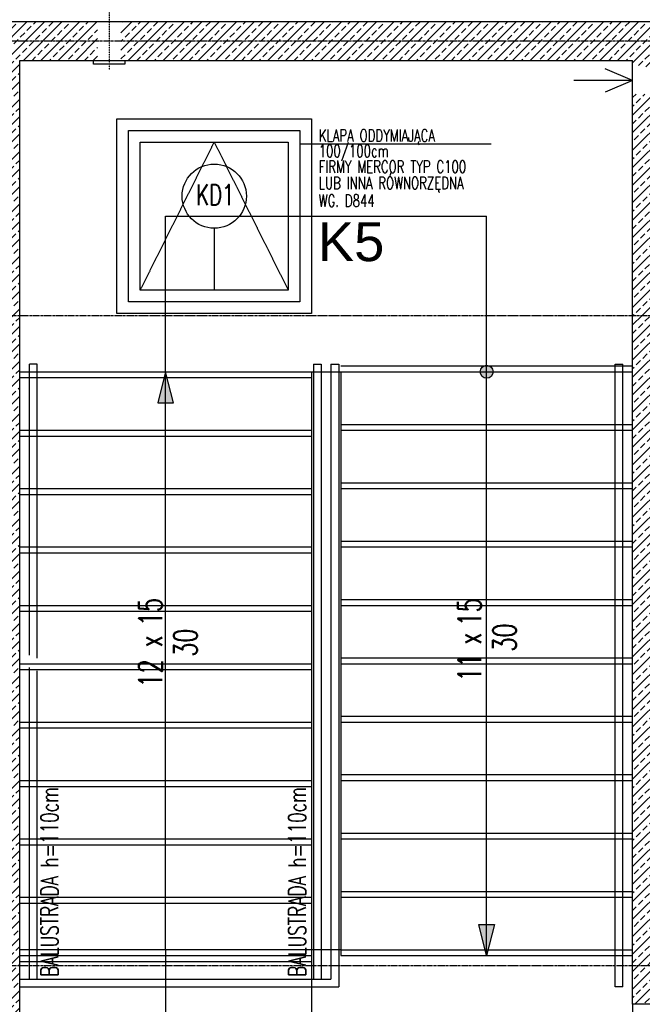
# Model space of a CAD drawing. Extents: x -7228 to 74941, y -112898 to 85621.
# Tile 73 of 256: x 50944 to 51264, y -62826 to -62320. Entities that reach past the tile are written whole.
import ezdxf
from ezdxf.enums import TextEntityAlignment as Align

# ---------------------------------------------------------------- set-up
doc = ezdxf.new("R2010")
doc.units = 0
for name, pattern in [('CENTER', [2, 1.25, -0.25, 0.25, -0.25]), ('DASHDOT', [1, 0.5, -0.25, 0, -0.25]), ('DASHED', [0.75, 0.5, -0.25]), ('DASHED2', [0.375, 0.25, -0.125])]:
    doc.linetypes.add(name, pattern=pattern)
doc.layers.get('0').update_dxf_attribs({"color": 101, "linetype": 'CONTINUOUS'})
for name, color, linetype in [('BEMM_OPIS_OKIEN', 51, 'CONTINUOUS'), ('Drz---drzwi', 5, 'CONTINUOUS'), ('Ele-balustrada', 8, 'CONTINUOUS'), ('Ins-went', 141, 'CONTINUOUS'), ('Opis-spadki', 61, 'CONTINUOUS'), ('Os-osie glowne', 1, 'CENTER'), ('Pos-widok', 121, 'CONTINUOUS'), ('Sc-beton', 7, 'CONTINUOUS'), ('Sc-beton-hatch', 86, 'CONTINUOUS'), ('Sch-opis', 51, 'CONTINUOUS'), ('Sch-widok', 12, 'CONTINUOUS'), ('W-idok nad', 5, 'DASHED2')]:
    doc.layers.add(name, color=color, linetype=linetype)
doc.styles.add('ROMANS', font='romans', dxfattribs={"width": 0.85})
doc.styles.add('TYTUL2', font='ARIAL.TTF')

# ---------------------------------------------------------------- blocks, each defined once
blk = doc.blocks.new('_DKGJHF')
at = {"ltscale": 7}
for p, q in [((-21.08, -77), (35.92, -77)), ((-5, -145.5), (-104.98, -145.5)), ((-5, -147.5), (-105, -147.5))]:
    blk.add_line(p, q, dxfattribs=at)
for points in [[(5, -7.5), (5, 0), (-5, 0), (-5, -7.5)], [(5, -155), (5, -147.5), (-5, -147.5), (-5, -155)]]:
    blk.add_lwpolyline(points, close=True, dxfattribs=at)
for points in [[(-45, -7.5), (-5, -7.5)], [(-5, -147.5), (-5, -7.5)]]:
    blk.add_lwpolyline(points, dxfattribs=at)
for centre, radius, start, end in [((-5, -7.5), 40, 180, 270), ((-5, -147.5), 100, 90, 180)]:
    blk.add_arc(centre, radius, start, end)
blk = doc.blocks.new('ozn_opis-schodów1-rzut')
at = {"style": 'ROMANS', "width": 0.7}
blk.add_text('x', height=12, dxfattribs=at).set_placement((-3.32, 3))
at = {"ltscale": 25, "style": 'ROMANS', "width": 0.7}
blk.add_attdef('Ilość', text='', height=12, dxfattribs=at).set_placement((-7.75, 3), align=Align.RIGHT)
blk.add_attdef('Wysokość', (6.22, 3), '', height=12, dxfattribs=at)
blk.add_attdef('Długość', text='', height=12, dxfattribs=at).set_placement((0.41, -15), align=Align.CENTER)
blk = doc.blocks.new('ozn_schody-kółko_d14')
at = {"ltscale": 25}
h = blk.add_hatch(color=256, dxfattribs=at)
edge = h.paths.add_edge_path()
edge.add_arc((0, 0), 3.33, 0, 360)
at = {"ltscale": 7}
blk.add_circle((0, 0), 3.33, dxfattribs=at)
blk = doc.blocks.new('ozn_schody-strzałka8x16')
at = {"ltscale": 25}
blk.add_hatch(color=256, dxfattribs=at).paths.add_polyline_path([(0, 0), (-4, -16), (4, -16)])
blk.add_lwpolyline([(0, 0), (-4, -16), (4, -16)], close=True, dxfattribs=at)
blk = doc.blocks.new('_STRZAŁKA_WENT')
for q in [(-6.02, -14.01), (0, -30.24), (6.02, -14.01)]:
    blk.add_line((0, 0), q)

msp = doc.modelspace()

# ---------------------------------------------------------------- hatches: boundary and pattern name
at = {"layer": 'Sc-beton-hatch'}
h = msp.add_hatch(dxfattribs=at)
h.set_pattern_fill('ANSI33', color=256, style=0)
h.paths.add_polyline_path([(50983.547, -62330.509), (50933.547, -62330.509), (50933.547, -62471.509), (50943.547, -62471.509), (50943.547, -62340.509), (50983.547, -62340.509)])
h.paths.add_polyline_path([(50983.547, -62320.509), (50933.547, -62320.509), (50933.547, -62330.509), (50983.547, -62330.509)])
h.paths.add_polyline_path([(50933.547, -62320.509), (50923.547, -62320.509), (50923.547, -62330.509), (50933.547, -62330.509)])
h.paths.add_polyline_path([(50933.547, -62330.509), (50923.547, -62330.509), (50923.547, -62471.509), (50933.547, -62471.509)])
h.paths.add_polyline_path([(50943.547, -62471.509), (50933.547, -62471.509), (50933.547, -62805.509), (50943.547, -62805.509)])
h.paths.add_polyline_path([(50933.547, -62471.509), (50923.547, -62471.509), (50923.547, -62805.509), (50933.547, -62805.509)])
h.paths.add_polyline_path([(50943.547, -62805.509), (50933.547, -62805.509), (50933.547, -62840.509), (50943.547, -62840.509)])
h.paths.add_polyline_path([(50933.547, -62805.509), (50923.547, -62805.509), (50923.547, -62840.509), (50933.547, -62840.509)])
h = msp.add_hatch(dxfattribs=at)
h.set_pattern_fill('ANSI33', color=256, style=0)
h.paths.add_polyline_path([(51268.547, -62330.509), (50995.547, -62330.509), (50995.547, -62340.509), (51258.547, -62340.509), (51258.547, -62343.823), (51268.547, -62343.823)])
h.paths.add_polyline_path([(51268.547, -62320.509), (50995.547, -62320.509), (50995.547, -62330.509), (51268.547, -62330.509)])
h.paths.add_polyline_path([(51290.648, -62330.509), (51268.547, -62330.509), (51268.547, -62343.823), (51278.547, -62343.823), (51278.547, -62340.509), (51289.598, -62340.509)])
h.paths.add_polyline_path([(51291.698, -62320.509), (51268.547, -62320.509), (51268.547, -62330.509), (51290.648, -62330.509)])
h.paths.add_polyline_path([(51291.969, -62330.509), (51290.648, -62330.509), (51289.598, -62340.509), (51291.209, -62340.509)])
h.paths.add_polyline_path([(51292.729, -62320.509), (51291.698, -62320.509), (51290.648, -62330.509), (51291.969, -62330.509)])
h = msp.add_hatch(dxfattribs=at)
h.set_pattern_fill('ANSI33', color=256, style=0)
h.paths.add_polyline_path([(51268.547, -62396.429), (51278.547, -62400.43), (51278.547, -62357.823), (51268.547, -62357.823)])
h.paths.add_polyline_path([(51268.547, -62357.823), (51258.547, -62357.823), (51258.547, -62392.428), (51268.547, -62396.429)])
h.paths.add_polyline_path([(51268.547, -62396.429), (51258.547, -62392.428), (51258.547, -62471.509), (51268.547, -62471.509)])
h.paths.add_polyline_path([(51268.547, -62471.509), (51537.547, -62471.509), (51537.547, -62451.509), (51527.547, -62451.509), (51527.547, -62461.509), (51278.547, -62461.509), (51278.547, -62400.43), (51268.547, -62396.429)])
h.paths.add_polyline_path([(51547.547, -62451.509), (51537.547, -62451.509), (51537.547, -62471.509), (51547.547, -62471.509)])
h.paths.add_polyline_path([(51448.263, -62479.969), (51448.263, -62463.048), (51465.513, -62463.048), (51465.513, -62479.969)], flags=9)
h = msp.add_hatch(dxfattribs=at)
h.set_pattern_fill('ANSI33', color=256, style=0)
h.paths.add_polyline_path([(51484.047, -62805.509), (51484.047, -62815.509), (51537.547, -62815.509), (51537.547, -62805.509)])
h.paths.add_polyline_path([(51537.547, -62805.509), (51537.547, -62815.509), (51547.547, -62815.509), (51547.547, -62805.509)])
h.paths.add_polyline_path([(51537.547, -62805.509), (51547.547, -62805.509), (51547.547, -62471.509), (51537.547, -62471.509)])
h.paths.add_polyline_path([(51268.547, -62805.509), (51268.547, -62825.509), (51278.547, -62825.509), (51278.547, -62815.509), (51350.047, -62815.509), (51350.047, -62805.509)])
h.paths.add_polyline_path([(51258.547, -62825.509), (51268.547, -62825.509), (51268.547, -62805.509), (51258.547, -62805.509)])
h.paths.add_polyline_path([(51268.547, -62471.509), (51258.547, -62471.509), (51258.547, -62805.509), (51268.547, -62805.509)])
h.paths.add_polyline_path([(51278.547, -62795.509), (51278.547, -62481.509), (51402.047, -62481.509), (51402.047, -62471.509), (51268.547, -62471.509), (51268.547, -62805.509), (51350.047, -62805.509), (51350.047, -62795.509)])

# ---------------------------------------------------------------- linework, layer by layer
at = {"layer": 'BEMM_OPIS_OKIEN'}
msp.add_line((51043.547, -62426.747), (51043.547, -62458.509), dxfattribs=at)
msp.add_circle((51043.547, -62410.247), 16.5, dxfattribs=at)
at = {"layer": 'Ele-balustrada'}
for p, q in [((50948.547, -62646.047), (50948.547, -62496.509)), ((50952.547, -62647.647), (50952.547, -62496.509)), ((50948.547, -62812.509), (50948.547, -62652.509)), ((50952.547, -62812.509), (50952.547, -62654.109))]:
    msp.add_line(p, q, dxfattribs=at)
for points in [[(50952.547, -62496.509), (50948.547, -62496.509)], [(51094.547, -62496.509), (51098.547, -62496.509)], [(51094.547, -62496.509), (51094.547, -62812.509)], [(51098.547, -62496.509), (51098.547, -62812.509)], [(51103.547, -62496.509), (51107.547, -62496.509)], [(51103.547, -62496.509), (51103.547, -62812.509)], [(51107.547, -62496.509), (51107.547, -62816.509)], [(51249.547, -62816.509), (51249.547, -62496.509)], [(51249.547, -62496.509), (51253.547, -62496.509)], [(51253.547, -62816.509), (51253.547, -62496.509)], [(50943.547, -62812.509), (51103.547, -62812.509)], [(50943.547, -62816.509), (51107.547, -62816.509)], [(51253.547, -62816.509), (51249.547, -62816.509)]]:
    msp.add_lwpolyline(points, dxfattribs=at)
at = {"layer": 'Ins-went'}
msp.add_lwpolyline([(50984.547, -62342.509), (50981.547, -62342.509), (50981.547, -62340.509), (50997.547, -62340.509), (50997.547, -62342.509)], close=True, dxfattribs=at)
at = {"layer": 'Opis-spadki'}
for points in [[(51018.547, -62420.509), (51183.547, -62420.509)], [(51018.547, -62797.509), (51018.547, -62420.509)], [(51183.547, -62800.509), (51183.547, -62420.509)]]:
    msp.add_lwpolyline(points, dxfattribs=at)
at = {"layer": 'Opis-spadki', "linetype": 'DASHED', "ltscale": 0.5}
msp.add_lwpolyline([(51018.547, -62797.509), (51018.547, -62830.509)], dxfattribs=at)
at = {"layer": 'Os-osie glowne'}
for points in [[(50708.547, -62330.509), (53934.224, -62330.509)], [(50708.547, -62471.509), (53934.224, -62471.509)], [(50708.547, -62805.509), (53934.224, -62805.509)]]:
    msp.add_lwpolyline(points, dxfattribs=at)
at = {"layer": 'Pos-widok'}
for points in [[(51108.547, -62497.509), (51258.547, -62497.509)], [(50943.547, -62503.509), (51093.547, -62503.509)], [(51108.547, -62527.509), (51258.547, -62527.509)], [(50943.547, -62533.509), (51093.547, -62533.509)], [(51108.547, -62557.509), (51258.547, -62557.509)], [(50943.547, -62563.509), (51093.547, -62563.509)], [(51108.547, -62587.509), (51258.547, -62587.509)], [(50943.547, -62593.509), (51093.547, -62593.509)], [(51108.547, -62617.509), (51258.547, -62617.509)], [(50943.547, -62623.509), (51093.547, -62623.509)], [(51108.547, -62647.509), (51258.547, -62647.509)], [(50943.547, -62653.509), (51093.547, -62653.509)], [(51108.547, -62677.509), (51258.547, -62677.509)], [(50943.547, -62683.509), (51093.547, -62683.509)], [(51108.547, -62707.509), (51258.547, -62707.509)], [(50943.547, -62713.509), (51093.547, -62713.509)], [(51108.547, -62737.509), (51258.547, -62737.509)], [(50943.547, -62743.509), (51093.547, -62743.509)], [(51108.547, -62767.509), (51258.547, -62767.509)], [(50943.547, -62773.509), (51093.547, -62773.509)], [(51108.547, -62797.509), (50943.547, -62797.509)], [(51108.547, -62797.509), (51258.547, -62797.509)]]:
    msp.add_lwpolyline(points, dxfattribs=at)
at = {"layer": 'Pos-widok', "linetype": 'DASHED', "ltscale": 0.5}
msp.add_lwpolyline([(50943.547, -62803.509), (51093.547, -62803.509)], dxfattribs=at)
at = {"layer": 'Sc-beton'}
msp.add_line((50923.547, -62320.509), (51599.547, -62320.509), dxfattribs=at)
for points in [[(50943.547, -62840.509), (50943.547, -62340.509), (51258.547, -62340.509)], [(51258.547, -62825.509), (51258.547, -62340.509)], [(51278.547, -62825.509), (51258.547, -62825.509)]]:
    msp.add_lwpolyline(points, dxfattribs=at)
at = {"layer": 'Sch-opis'}
msp.add_lwpolyline([(51185.841, -62383.515), (51087.547, -62383.515)], dxfattribs=at)
at = {"layer": 'Sch-widok', "linetype": 'DASHED', "ltscale": 0.5}
for points in [[(50943.547, -62500.509), (51258.547, -62500.509)], [(50943.547, -62530.509), (51093.547, -62530.509)], [(51108.547, -62530.509), (51258.547, -62530.509)], [(50943.547, -62560.509), (51093.547, -62560.509)], [(51108.547, -62560.509), (51258.547, -62560.509)], [(50943.547, -62590.509), (51093.547, -62590.509)], [(51108.547, -62590.509), (51258.547, -62590.509)], [(50943.547, -62620.509), (51093.547, -62620.509)], [(51108.547, -62620.509), (51258.547, -62620.509)], [(50943.547, -62650.509), (51093.547, -62650.509)], [(51108.547, -62650.509), (51258.547, -62650.509)], [(50943.547, -62680.509), (51093.547, -62680.509)], [(51108.547, -62680.509), (51258.547, -62680.509)], [(50943.547, -62710.509), (51093.547, -62710.509)], [(51108.547, -62710.509), (51258.547, -62710.509)], [(50943.547, -62740.509), (51093.547, -62740.509)], [(51108.547, -62740.509), (51258.547, -62740.509)], [(50943.547, -62770.509), (51093.547, -62770.509)], [(51108.547, -62770.509), (51258.547, -62770.509)], [(50943.547, -62800.509), (51093.547, -62800.509)], [(51093.547, -62800.509), (51093.547, -62833.509)], [(51108.547, -62800.509), (51258.547, -62800.509)]]:
    msp.add_lwpolyline(points, dxfattribs=at)
at = {"layer": 'Sch-widok'}
for points in [[(51093.547, -62500.509), (51093.547, -62800.509)], [(51108.547, -62500.509), (51108.547, -62800.509)]]:
    msp.add_lwpolyline(points, dxfattribs=at)
at = {"layer": 'W-idok nad', "linetype": 'DASHDOT', "ltscale": 0.2}
msp.add_lwpolyline([(50989.547, -62300.509), (50989.547, -62345.509)], dxfattribs=at)
at = {"layer": 'W-idok nad'}
for points in [[(50993.547, -62370.509), (51093.547, -62370.509), (51093.547, -62470.509), (50993.547, -62470.509)], [(50999.547, -62376.509), (51087.547, -62376.509), (51087.547, -62464.509), (50999.547, -62464.509)], [(51005.547, -62382.509), (51081.547, -62382.509), (51081.547, -62458.509), (51005.547, -62458.509)]]:
    msp.add_lwpolyline(points, close=True, dxfattribs=at)
msp.add_lwpolyline([(51005.547, -62458.509), (51043.547, -62382.509), (51081.547, -62458.509)], dxfattribs=at)

# ---------------------------------------------------------------- block references
at = {"layer": 'Drz---drzwi', "rotation": 359.9999999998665}
msp.add_blockref('_DKGJHF', (51263.547, -62825.509), dxfattribs=at)
at = {"layer": 'Ins-went', "xscale": -1, "rotation": 270}
msp.add_blockref('_STRZAŁKA_WENT', (51258.547, -62350.823), dxfattribs=at)
at = {"layer": 'Sch-opis'}
msp.add_blockref('ozn_schody-strzałka8x16', (51018.547, -62500.509), dxfattribs=at)
at = {"layer": 'Sch-opis', "rotation": 180}
msp.add_blockref('ozn_schody-kółko_d14', (51183.547, -62500.509), dxfattribs=at)
at = {"layer": 'Sch-opis'}
ref = msp.add_blockref('ozn_opis-schodów1-rzut', (51019.699, -62639.271), dxfattribs=dict(at, xscale=-1, rotation=90))
ref.add_attrib('Ilość', '15', dxfattribs={"layer": '0', "ltscale": 25, "height": 12, "rotation": 90, "style": 'ROMANS', "width": 0.7}).set_placement((51016.699, -62616.722), align=Align.RIGHT)
ref.add_attrib('Wysokość', '12', (51016.699, -62662.69), dxfattribs={"layer": '0', "ltscale": 25, "height": 12, "rotation": 90, "style": 'ROMANS', "width": 0.7})
ref.add_attrib('Długość', '30', dxfattribs={"layer": '0', "ltscale": 25, "height": 12, "rotation": 90, "style": 'ROMANS', "width": 0.7}).set_placement((51034.699, -62639.682), align=Align.CENTER)
at = {"layer": 'Sch-opis', "rotation": 90}
msp.add_blockref('ozn_opis-schodów1-rzut', (51183.757, -62637.449), dxfattribs=at).add_auto_attribs({'Ilość': '11', 'Wysokość': '15', 'Długość': '30'})
at = {"layer": 'Sch-opis', "xscale": -1, "rotation": 180}
msp.add_blockref('ozn_schody-strzałka8x16', (51183.547, -62800.509), dxfattribs=at)

# ---------------------------------------------------------------- texts
at = {"layer": 'BEMM_OPIS_OKIEN', "style": 'ROMANS', "width": 0.7}
msp.add_attdef('KD1', text='***', height=10.5104, dxfattribs=at).set_placement((51044.044, -62409.582), align=Align.MIDDLE)
at = {"layer": 'Sch-opis', "style": 'ROMANS', "width": 0.7}
for s, p in [('KLAPA ODDYMIAJĄCA', (51097.246, -62382.239)), ('100/100cm', (51097.246, -62390.214)), ('FIRMY MERCOR TYP C100', (51097.246, -62398.253)), ('LUB INNA RÓWNORZĘDNA', (51097.246, -62406.643)), ('WG. D844', (51097.246, -62415.74))]:
    msp.add_text(s, height=6.3, dxfattribs=at).set_placement(p)
at = {"layer": 'Sch-opis', "style": 'TYTUL2'}
msp.add_text('K5', height=20, dxfattribs=at).set_placement((51113.874, -62433.787), align=Align.MIDDLE)
at = {"layer": 'Sch-opis', "style": 'ROMANS', "width": 0.7}
for p in [(50963.342, -62811.398), (51090.635, -62811.398)]:
    msp.add_text('BALUSTRADA h=110cm ', height=9, rotation=90, dxfattribs=at).set_placement(p)

doc.saveas('drawing.dxf')
